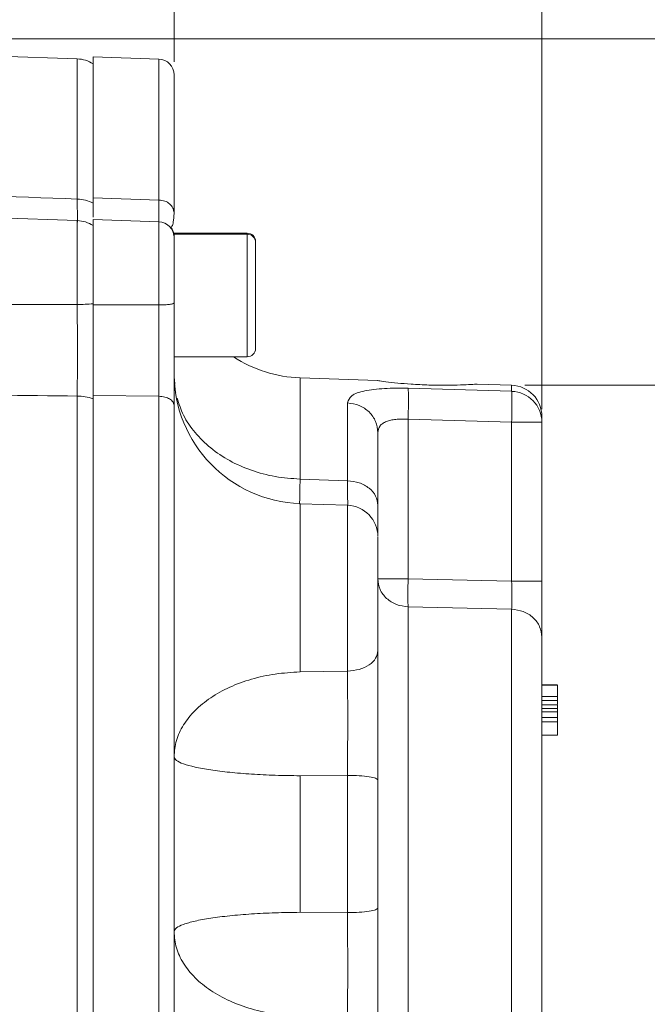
# Model space of a CAD drawing. Header units: inches. Extents: x 0.3 to 33.9, y 0.2 to 21.6.
# Tile 13 of 24: x 25.3 to 27.7, y 8.9 to 12.7. Entities that reach past the tile are written whole.
import ezdxf

# ---------------------------------------------------------------- set-up
doc = ezdxf.new("R2010")
doc.units = ezdxf.units.IN
doc.header["$MEASUREMENT"] = 0
doc.layers.add('SLD-0', color=7, linetype='Continuous', lineweight=15)
doc.styles.add('SLDTEXTSTYLE0', font='TXT', dxfattribs={"width": 0.75})
doc.dimstyles.new('SLDDIMSTYLE0', dxfattribs={"dimtxt": 0.25, "dimasz": 0.13, "dimexe": 0, "dimexo": 0.0625, "dimgap": 0.0625, "dimtad": 0, "dimtih": 1, "dimtoh": 1, "dimrnd": 1e-09, "dimzin": 12, "dimdsep": 46, "dimtxsty": 'SLDTEXTSTYLE0', "dimsah": 1, "dimcen": 0.09, "dimadec": 0, "dimazin": 3, "dimtfac": 1, "dimtofl": 0, "dimtmove": 0, "dimatfit": 3, "dimfxl": 1, "dimfrac": 2, "dimtolj": 1, "dimtzin": 12, "dimarcsym": 0})

# ---------------------------------------------------------------- blocks, each defined once
blk = doc.blocks.new('_D_6')
at = {"layer": 'SLD-0'}
for p, q in [((25.8935, 12.5166), (25.8935, 13.5957)), ((24.2195, 13.5075), (24.1687, 13.5075)), ((24.1687, 13.5075), (24.1687, 13.1106)), ((24.993, 13.5075), (25.0437, 13.5075)), ((25.0437, 13.5075), (25.0437, 13.1106)), ((23.319, 13.4707), (24.0799, 13.4707)), ((25.8935, 13.4707), (25.1326, 13.4707)), ((24.1687, 13.1106), (24.2195, 13.1106)), ((25.0437, 13.1106), (24.993, 13.1106))]:
    blk.add_line(p, q, dxfattribs=at)
for points in [[(23.319, 13.4707), (23.449, 13.4507), (23.449, 13.4907)], [(25.8935, 13.4707), (25.7635, 13.4907), (25.7635, 13.4507)]]:
    blk.add_solid(points, dxfattribs=at)
at = {"layer": 'SLD-0', "char_height": 0.25, "attachment_point": 1, "style": 'SLDTEXTSTYLE0'}
for s, insert in [('2.57', (24.1814, 13.8805, -2.4475)), ('65.4', (24.283, 13.4329, -2.4475))]:
    blk.add_mtext(s, dxfattribs=dict(at, insert=insert))
blk = doc.blocks.new('_D_7')
at = {"layer": 'SLD-0'}
for p, q in [((27.3015, 11.1869), (27.3015, 14.7768)), ((24.8311, 14.6886), (24.7803, 14.6886)), ((24.7803, 14.6886), (24.7803, 14.2917)), ((25.7893, 14.6886), (25.8401, 14.6886)), ((25.8401, 14.6886), (25.8401, 14.2917)), ((23.319, 14.6518), (24.6915, 14.6518)), ((27.3015, 14.6518), (25.9289, 14.6518)), ((24.7803, 14.2917), (24.8311, 14.2917)), ((25.8401, 14.2917), (25.7893, 14.2917))]:
    blk.add_line(p, q, dxfattribs=at)
for points in [[(23.319, 14.6518), (23.449, 14.6318), (23.449, 14.6718)], [(27.3015, 14.6518), (27.1715, 14.6718), (27.1715, 14.6318)]]:
    blk.add_solid(points, dxfattribs=at)
at = {"layer": 'SLD-0', "char_height": 0.25, "attachment_point": 1, "style": 'SLDTEXTSTYLE0'}
for s, insert in [('3.98', (24.8854, 15.0616, -2.4475)), ('101.2', (24.8946, 14.614, -2.4475))]:
    blk.add_mtext(s, dxfattribs=dict(at, insert=insert))
blk = doc.blocks.new('_D_10')
at = {"layer": 'SLD-0'}
for p, q in [((27.2357, 11.2786), (29.0613, 11.2786)), ((28.9363, 11.2786), (28.9363, 8.5626)), ((28.4572, 8.1886), (28.4064, 8.1886)), ((28.4064, 8.1886), (28.4064, 7.7917)), ((29.4154, 8.1886), (29.4662, 8.1886)), ((29.4662, 8.1886), (29.4662, 7.7917)), ((28.4064, 7.7917), (28.4572, 7.7917)), ((29.4662, 7.7917), (29.4154, 7.7917)), ((28.9363, 5.0249), (28.9363, 7.7409)), ((26.866, 5.0249), (29.0613, 5.0249))]:
    blk.add_line(p, q, dxfattribs=at)
for points in [[(28.9363, 11.2786), (28.9163, 11.1486), (28.9563, 11.1486)], [(28.9363, 5.0249), (28.9563, 5.1549), (28.9163, 5.1549)]]:
    blk.add_solid(points, dxfattribs=at)
at = {"layer": 'SLD-0', "char_height": 0.25, "attachment_point": 1, "style": 'SLDTEXTSTYLE0'}
for s, insert in [('6.25', (28.5114, 8.5616, -2.4475)), ('158.8', (28.5206, 8.114, -2.4475))]:
    blk.add_mtext(s, dxfattribs=dict(at, insert=insert))
blk = doc.blocks.new('_D_11')
at = {"layer": 'SLD-0'}
for p, q in [((23.369, 12.6045), (30.951, 12.6045)), ((30.826, 12.6045), (30.826, 9.2256)), ((30.3469, 8.8515), (30.2962, 8.8515)), ((30.2962, 8.8515), (30.2962, 8.4547)), ((31.3051, 8.8515), (31.3559, 8.8515)), ((31.3559, 8.8515), (31.3559, 8.4547)), ((30.2962, 8.4547), (30.3469, 8.4547)), ((31.3559, 8.4547), (31.3051, 8.4547)), ((30.826, 5.0249), (30.826, 8.4039)), ((26.866, 5.0249), (30.951, 5.0249))]:
    blk.add_line(p, q, dxfattribs=at)
for points in [[(30.826, 12.6045), (30.806, 12.4745), (30.846, 12.4745)], [(30.826, 5.0249), (30.846, 5.1549), (30.806, 5.1549)]]:
    blk.add_solid(points, dxfattribs=at)
at = {"layer": 'SLD-0', "char_height": 0.25, "attachment_point": 1, "style": 'SLDTEXTSTYLE0'}
for s, insert in [('7.58', (30.4012, 9.2246, -2.4475)), ('192.5', (30.4104, 8.7769, -2.4475))]:
    blk.add_mtext(s, dxfattribs=dict(at, insert=insert))

msp = doc.modelspace()

# ---------------------------------------------------------------- linework, layer by layer
at = {"color": 7, "linetype": 'Continuous', "lineweight": 15}
for p, q in [((25.5232, 12.5276), (23.319, 12.6045)), ((25.8356, 12.5266), (25.5835, 12.5354)), ((25.5835, 12.5354), (25.5835, 11.9963)), ((25.5232, 11.9086), (23.319, 11.9856)), ((25.8356, 11.9874), (25.5835, 11.9963)), ((25.5835, 11.9963), (25.5835, 11.9758)), ((25.8356, 11.904), (25.5835, 11.9128)), ((25.5835, 11.9128), (25.5835, 11.5858)), ((26.1735, 11.8604), (25.8935, 11.8604)), ((25.8935, 11.8565), (25.8935, 11.8588)), ((26.1735, 11.8565), (25.8935, 11.8565)), ((25.8935, 11.3875), (25.8935, 11.8565)), ((26.2055, 11.4195), (26.2055, 11.8245)), ((25.8356, 11.5857), (25.5835, 11.5858)), ((25.8935, 11.3875), (26.1735, 11.3875)), ((25.8967, 11.2843), (25.8935, 11.3106)), ((26.6723, 11.2965), (26.376, 11.3069)), ((26.7893, 11.2668), (27.1857, 11.2553)), ((27.1857, 11.2786), (27.0543, 11.2832)), ((25.5232, 7.8117), (25.5232, 11.2374)), ((25.8356, 11.2364), (25.5835, 11.239)), ((25.5835, 11.239), (25.5835, 7.8054)), ((25.8356, 11.2364), (25.8356, 7.808)), ((26.5577, 10.9131), (26.5577, 11.2109)), ((27.3015, 11.1369), (27.3015, 11.1587)), ((26.7893, 11.1485), (26.7893, 10.5373)), ((26.7893, 11.1485), (27.1857, 11.1368)), ((27.1857, 10.5288), (27.1857, 11.1368)), ((27.3015, 11.1369), (27.3015, 10.5289)), ((26.376, 10.9195), (26.5577, 10.9131)), ((26.5577, 10.8191), (26.376, 10.8254)), ((26.7893, 10.5373), (27.1857, 10.5288)), ((26.7893, 10.4305), (27.1857, 10.4216)), ((26.376, 10.1815), (26.5577, 10.1847)), ((27.3015, 10.1327), (27.3615, 10.1327)), ((27.3615, 10.1316), (27.3015, 10.1316)), ((27.3015, 10.1311), (27.3615, 10.1311)), ((27.3615, 10.131), (27.3015, 10.131)), ((27.3015, 10.1307), (27.3615, 10.1307)), ((27.3015, 10.1302), (27.3615, 10.1302)), ((27.3015, 10.0876), (27.3615, 10.0876)), ((27.3015, 10.0725), (27.3615, 10.0725)), ((27.3015, 10.0553), (27.3615, 10.0553)), ((27.3015, 10.0553), (27.3615, 10.0553)), ((27.3015, 10.0417), (27.3615, 10.0417)), ((27.3615, 10.0285), (27.3015, 10.0285)), ((27.3615, 10.0065), (27.3015, 10.0065)), ((27.3615, 9.9901), (27.3015, 9.9901)), ((27.3015, 9.9393), (27.3615, 9.9393)), ((26.5577, 9.7855), (26.376, 9.7842)), ((26.376, 9.7842), (26.376, 9.2616)), ((26.5577, 9.2603), (26.5577, 9.7855)), ((26.376, 9.2616), (26.5577, 9.2603))]:
    msp.add_line(p, q, dxfattribs=at)
at = {"color": 8, "linetype": 'Continuous', "lineweight": 15}
for p, q in [((25.5232, 11.9912), (25.5232, 12.5276)), ((25.8356, 12.5266), (25.8356, 11.9874)), ((25.5232, 11.5875), (25.5232, 11.9086)), ((25.8356, 11.904), (25.8356, 11.5857)), ((26.1735, 11.8565), (26.1735, 11.8604)), ((26.1735, 11.3875), (26.1735, 11.8565)), ((26.376, 11.3069), (26.376, 10.9195)), ((27.1857, 11.2553), (27.1857, 11.2786)), ((26.376, 10.8254), (26.376, 10.1815)), ((26.5577, 10.1847), (26.5577, 10.8191)), ((26.7893, 10.4305), (26.7893, 8.5067)), ((27.1857, 10.4216), (27.1857, 8.5205))]:
    msp.add_line(p, q, dxfattribs=at)
at = {"color": 7, "linetype": 'Continuous', "lineweight": 15, "flags": 128}
msp.add_lwpolyline([(25.8997, 11.2494), (25.8994, 11.2516), (25.8951, 11.2883)], dxfattribs=at)
at = {"color": 7, "linetype": 'Continuous', "lineweight": 15}
for centre, radius, start, end in [((25.519, 12.4076), 0.12, 57.4864, 88), ((25.8335, 12.4666), 0.06, 0, 88), ((25.5198, 11.8522), 0.139, 62.7513, 88.6213), ((25.519, 11.7887), 0.12, 57.4864, 88), ((25.8335, 11.844), 0.06, 0, 88), ((25.8335, 11.848), 0.06, 0, 36.9165), ((26.1735, 11.8284), 0.032, 0, 90), ((26.1735, 11.8245), 0.032, 0, 90), ((25.5215, 12.3745), 0.7869, 270.1195, 274.5154), ((26.1735, 11.4195), 0.032, 270, 0), ((26.3935, 11.8066), 0.5, 236.9475, 268), ((26.3935, 11.3251), 0.5, 180, 268), ((27.1815, 11.1587), 0.12, 0, 88), ((25.5207, 11.0481), 0.1893, 70.6431, 89.2618), ((27.1823, 11.1362), 0.1191, 0.3684, 88.3986), ((27.2139, 41.5836), 30.4468, 269.94676, 270.1647), ((26.5535, 10.6992), 0.12, 0, 88)]:
    msp.add_arc(centre, radius, start, end, dxfattribs=at)
for points, knots in [([(25.8935, 12.4666), (25.8935, 12.4634), (25.8935, 12.4571), (25.8935, 12.4075), (25.8935, 12.3303), (25.8935, 12.2246), (25.8935, 12.096), (25.8935, 11.9905), (25.8935, 11.9382)], [0, 0, 0, 0, 0.171594, 0.342271, 0.511803, 0.677326, 0.840122, 1, 1, 1, 1]), ([(23.319, 12.0686), (23.8047, 12.0516), (24.5395, 12.0258), (25.2742, 11.9999), (25.5232, 11.9912)], [0, 0, 0, 0, 0.661168, 1, 1, 1, 1]), ([(25.5835, 11.9963), (25.5835, 11.9796), (25.5835, 11.9488), (25.5835, 11.9263), (25.5835, 11.9218), (25.5835, 11.9217)], [0, 0, 0, 0, 0.535307, 0.991262, 1, 1, 1, 1]), ([(25.8935, 11.9382), (25.8926, 11.9445), (25.8909, 11.9571), (25.8776, 11.9732), (25.8585, 11.9846), (25.8432, 11.9865), (25.8356, 11.9874)], [0, 0, 0, 0, 0.250001, 0.5, 0.750001, 1, 1, 1, 1]), ([(25.8817, 11.8836), (25.8831, 11.8844), (25.8869, 11.8866), (25.8903, 11.9019), (25.8931, 11.9198), (25.8934, 11.9322), (25.8935, 11.9376)], [0, 0, 0, 0, 0.19999, 0.557474, 0.808092, 1, 1, 1, 1]), ([(25.8935, 11.8426), (25.8935, 11.843), (25.8935, 11.844), (25.8935, 11.8335), (25.8935, 11.812), (25.8935, 11.7801), (25.8935, 11.7404), (25.8935, 11.6941), (25.8935, 11.6439), (25.8935, 11.6101), (25.8935, 11.5934)], [0, 0, 0, 0, 0.057744, 0.193866, 0.329989, 0.462578, 0.595166, 0.731289, 0.867412, 1, 1, 1, 1]), ([(23.319, 11.5901), (23.7081, 11.5894), (24.4429, 11.5881), (25.1776, 11.5877), (25.5232, 11.5875)], [0, 0, 0, 0, 0.5296757, 1, 1, 1, 1]), ([(25.5232, 11.2374), (25.5232, 11.2631), (25.5234, 11.3154), (25.5235, 11.4029), (25.5234, 11.495), (25.5232, 11.5563), (25.5232, 11.5875)], [0, 0, 0, 0, 0.2457241, 0.5000017, 0.7457236, 1, 1, 1, 1]), ([(25.5835, 11.59), (25.5835, 11.5613), (25.5835, 11.5031), (25.5835, 11.4163), (25.5835, 11.3319), (25.5835, 11.2694), (25.5835, 11.2358), (25.5835, 11.2267)], [0, 0, 0, 0, 0.225412, 0.457361, 0.682763, 0.914702, 1, 1, 1, 1]), ([(25.5835, 11.5858), (25.5835, 11.5533), (25.5835, 11.4932), (25.5835, 11.4054), (25.5835, 11.32), (25.5835, 11.2673), (25.5835, 11.239)], [0, 0, 0, 0, 0.266854, 0.494132, 0.728007, 1, 1, 1, 1]), ([(25.8935, 11.5934), (25.8926, 11.5924), (25.8909, 11.5904), (25.8776, 11.5879), (25.8585, 11.5861), (25.8432, 11.5858), (25.8356, 11.5857)], [0, 0, 0, 0, 0.249998, 0.5, 0.750001, 1, 1, 1, 1]), ([(25.8356, 11.5857), (25.8356, 11.5579), (25.8357, 11.5082), (25.8357, 11.4419), (25.8357, 11.3872), (25.8357, 11.3441), (25.8357, 11.3031), (25.8356, 11.2686), (25.8356, 11.2459), (25.8356, 11.2364)], [0, 0, 0, 0, 0.227167, 0.405662, 0.543405, 0.681946, 0.778223, 0.906866, 1, 1, 1, 1]), ([(25.8935, 11.5934), (25.8935, 11.5591), (25.8935, 11.4905), (25.8935, 11.3883), (25.8935, 11.2899), (25.8935, 11.2315), (25.8935, 11.2022)], [0, 0, 0, 0, 0.2500054, 0.5000378, 0.7499992, 1, 1, 1, 1]), ([(26.5577, 11.2109), (26.5608, 11.2208), (26.567, 11.2403), (26.6104, 11.2555), (26.6572, 11.263), (26.6981, 11.2663), (26.7426, 11.2677), (26.7738, 11.2671), (26.7893, 11.2668)], [0, 0, 0, 0, 0.257226, 0.510047, 0.635106, 0.757972, 0.879732, 1, 1, 1, 1]), ([(26.7495, 11.2867), (26.7333, 11.2885), (26.7008, 11.2921), (26.6739, 11.296), (26.6728, 11.2962), (26.6723, 11.2963)], [0, 0, 0, 0, 0.35894, 0.717952, 1, 1, 1, 1]), ([(27.0543, 11.2829), (27.0544, 11.2829), (27.0546, 11.2829), (27.0316, 11.2814), (26.9911, 11.2795), (26.9349, 11.2783), (26.8688, 11.2791), (26.8034, 11.2822), (26.7662, 11.2853), (26.7495, 11.2867)], [0, 0, 0, 0, 0.09841, 0.241337, 0.387506, 0.540361, 0.700343, 0.8655, 1, 1, 1, 1]), ([(26.7893, 11.2668), (26.7896, 11.263), (26.7904, 11.2553), (26.7907, 11.2273), (26.7904, 11.1905), (26.7896, 11.1625), (26.7893, 11.1485)], [0, 0, 0, 0, 0.250114, 0.5, 0.749886, 1, 1, 1, 1]), ([(25.5232, 11.2374), (25.1172, 11.2417), (24.3825, 11.2494), (23.6477, 11.2572), (23.319, 11.2607)], [0, 0, 0, 0, 0.55255, 1, 1, 1, 1]), ([(25.8935, 11.2022), (25.8926, 11.2066), (25.8909, 11.2154), (25.8776, 11.2265), (25.8585, 11.2345), (25.8432, 11.2358), (25.8356, 11.2364)], [0, 0, 0, 0, 0.249998, 0.499999, 0.750001, 1, 1, 1, 1]), ([(26.376, 10.9195), (26.3441, 10.9217), (26.2803, 10.9263), (26.1888, 10.951), (26.1049, 10.988), (26.0315, 11.0371), (25.9718, 11.0962), (25.9274, 11.1609), (25.9123, 11.2072), (25.9052, 11.2293)], [0, 0, 0, 0, 0.144754, 0.289508, 0.434262, 0.579016, 0.72377, 0.868524, 1, 1, 1, 1]), ([(27.1857, 11.1368), (27.186, 11.1504), (27.1868, 11.1785), (27.187, 11.2134), (27.1869, 11.2358), (27.1864, 11.2493), (27.1859, 11.2532), (27.1857, 11.2553)], [0, 0, 0, 0, 0.241771, 0.499322, 0.700331, 0.837916, 1, 1, 1, 1]), ([(25.8935, 11.2022), (25.8935, 11.1224), (25.8935, 10.9614), (25.8935, 10.6994), (25.8935, 10.4217), (25.8935, 10.1298), (25.8935, 9.8281), (25.8935, 9.5218), (25.8935, 9.2155), (25.8935, 8.9138), (25.8935, 8.6221), (25.8935, 8.3446), (25.8935, 8.0829), (25.8935, 7.922), (25.8935, 7.8423)], [0, 0, 0, 0, 0.079937, 0.161332, 0.244098, 0.328859, 0.414198, 0.5, 0.585797, 0.671136, 0.755901, 0.838663, 0.920061, 1, 1, 1, 1]), ([(26.5577, 11.2109), (26.573, 11.2088), (26.6036, 11.2045), (26.6417, 11.178), (26.6683, 11.1409), (26.6717, 11.1117), (26.6735, 11.0971)], [0, 0, 0, 0, 0.25, 0.5, 0.75, 1, 1, 1, 1]), ([(26.6735, 11.0971), (26.6749, 11.1062), (26.6771, 11.1197), (26.6914, 11.1327), (26.7053, 11.14), (26.7226, 11.1451), (26.7424, 11.1481), (26.765, 11.1495), (26.7811, 11.1488), (26.7893, 11.1485)], [0, 0, 0, 0, 0.2649375, 0.3922125, 0.5168108, 0.6329755, 0.7516967, 0.8737887, 1, 1, 1, 1]), ([(26.6735, 10.8193), (26.6735, 10.8582), (26.6735, 10.9358), (26.6735, 11.0292), (26.6735, 11.0745), (26.6735, 11.0971)], [0, 0, 0, 0, 0.3332602, 0.6667562, 1, 1, 1, 1]), ([(26.3744, 10.8236), (26.3743, 10.8243), (26.3742, 10.8295), (26.3746, 10.8596), (26.3755, 10.8995), (26.376, 10.9195)], [0, 0, 0, 0, 0.072366, 0.536152, 1, 1, 1, 1]), ([(26.5577, 10.9131), (26.573, 10.9113), (26.6036, 10.9078), (26.6417, 10.886), (26.6683, 10.8554), (26.6717, 10.8314), (26.6735, 10.8193)], [0, 0, 0, 0, 0.25, 0.5, 0.75, 1, 1, 1, 1]), ([(26.6735, 10.8193), (26.6735, 10.7935), (26.6735, 10.7444), (26.6735, 10.7193), (26.6735, 10.7075)], [0, 0, 0, 0, 0.5272563, 1, 1, 1, 1]), ([(26.6735, 10.2629), (26.6735, 10.2845), (26.6735, 10.3287), (26.6735, 10.4101), (26.6735, 10.4928), (26.6735, 10.5688), (26.6735, 10.633), (26.6735, 10.6779), (26.6735, 10.6997), (26.6735, 10.6971), (26.6735, 10.6964)], [0, 0, 0, 0, 0.131859, 0.270236, 0.408614, 0.540472, 0.672331, 0.810709, 0.949086, 1, 1, 1, 1]), ([(26.7893, 10.5373), (26.774, 10.5373), (26.7434, 10.5373), (26.7052, 10.5373), (26.6786, 10.5373), (26.6752, 10.5372), (26.6735, 10.5372)], [0, 0, 0, 0, 0.2500004, 0.4999997, 0.7500002, 1, 1, 1, 1]), ([(26.6735, 10.5372), (26.6752, 10.5235), (26.6786, 10.4962), (26.7052, 10.4614), (26.7434, 10.4365), (26.774, 10.4325), (26.7893, 10.4305)], [0, 0, 0, 0, 0.25, 0.5, 0.75, 1, 1, 1, 1]), ([(26.7893, 10.5373), (26.7891, 10.5263), (26.7887, 10.5044), (26.7885, 10.474), (26.7887, 10.4479), (26.7891, 10.4363), (26.7893, 10.4305)], [0, 0, 0, 0, 0.2500447, 0.4999995, 0.7499553, 1, 1, 1, 1]), ([(27.3015, 10.5289), (27.2997, 10.5289), (27.2963, 10.5289), (27.2697, 10.5289), (27.2316, 10.5288), (27.201, 10.5288), (27.1857, 10.5288)], [0, 0, 0, 0, 0.25, 0.5, 0.75, 1, 1, 1, 1]), ([(27.1857, 10.5288), (27.1859, 10.5145), (27.1863, 10.4904), (27.1864, 10.4597), (27.1862, 10.437), (27.1858, 10.4266), (27.1857, 10.4216)], [0, 0, 0, 0, 0.322494, 0.543184, 0.777778, 1, 1, 1, 1]), ([(27.3015, 10.5289), (27.3015, 10.5068), (27.3015, 10.4626), (27.3015, 10.4016), (27.3015, 10.349), (27.3015, 10.326), (27.3015, 10.3144)], [0, 0, 0, 0, 0.249845, 0.499687, 0.749639, 1, 1, 1, 1]), ([(27.3015, 10.3144), (27.2997, 10.3282), (27.2963, 10.3556), (27.2697, 10.3906), (27.2316, 10.4155), (27.201, 10.4196), (27.1857, 10.4216)], [0, 0, 0, 0, 0.2499997, 0.4999994, 0.7500001, 1, 1, 1, 1]), ([(27.3015, 10.3144), (27.3015, 10.2914), (27.3015, 10.2445), (27.3015, 10.1479), (27.3015, 10.0324), (27.3015, 9.8996), (27.3015, 9.7557), (27.3015, 9.6072), (27.3015, 9.4606), (27.3015, 9.3192), (27.3015, 9.183), (27.3015, 9.0527), (27.3015, 8.932), (27.3015, 8.8271), (27.3015, 8.7429), (27.3015, 8.6832), (27.3015, 8.6469), (27.3015, 8.6426), (27.3015, 8.6405)], [0, 0, 0, 0, 0.059446, 0.121453, 0.185292, 0.250088, 0.314884, 0.378723, 0.440729, 0.500175, 0.559621, 0.621628, 0.685467, 0.750263, 0.815059, 0.878898, 0.940904, 1, 1, 1, 1]), ([(26.5577, 10.1847), (26.573, 10.1862), (26.6036, 10.1891), (26.6417, 10.2073), (26.6683, 10.2328), (26.6717, 10.2528), (26.6735, 10.2629)], [0, 0, 0, 0, 0.25, 0.5, 0.75, 1, 1, 1, 1]), ([(26.6735, 9.7679), (26.6735, 9.8122), (26.6735, 9.9008), (26.6735, 10.0325), (26.6735, 10.157), (26.6735, 10.2276), (26.6735, 10.2629)], [0, 0, 0, 0, 0.250628, 0.501002, 0.750578, 1, 1, 1, 1]), ([(26.376, 10.1815), (26.3441, 10.1796), (26.2803, 10.1759), (26.1889, 10.1553), (26.1049, 10.1247), (26.0316, 10.0839), (25.9715, 10.0349), (25.9272, 9.9794), (25.8988, 9.9193), (25.8952, 9.8778), (25.8935, 9.857)], [0, 0, 0, 0, 0.125, 0.25, 0.375, 0.5, 0.625, 0.75, 0.875, 1, 1, 1, 1]), ([(26.5577, 9.7855), (26.5577, 9.7987), (26.5578, 9.8302), (26.5579, 9.8708), (26.558, 9.9085), (26.5581, 9.9419), (26.5581, 9.9971), (26.5581, 10.0605), (26.5579, 10.1292), (26.5577, 10.1653), (26.5577, 10.1847)], [0, 0, 0, 0, 0.0933247, 0.2222907, 0.2833684, 0.3578624, 0.4575839, 0.6774427, 0.8269252, 1, 1, 1, 1]), ([(27.3615, 10.0876), (27.3615, 10.0887), (27.3615, 10.0933), (27.3615, 10.103), (27.3615, 10.1166), (27.3615, 10.1274), (27.3615, 10.1294), (27.3615, 10.1302)], [0, 0, 0, 0, 0.04482, 0.175114, 0.424425, 0.780644, 1, 1, 1, 1]), ([(27.3615, 10.0876), (27.3615, 10.0862), (27.3615, 10.0829), (27.3615, 10.0783), (27.3615, 10.0748), (27.3615, 10.0729), (27.3615, 10.0726), (27.3615, 10.0725)], [0, 0, 0, 0, 0.191312, 0.46246, 0.755436, 0.899597, 1, 1, 1, 1]), ([(27.3615, 10.0575), (27.3615, 10.0591), (27.3615, 10.0625), (27.3615, 10.0682), (27.3615, 10.0722), (27.3615, 10.0725)], [0, 0, 0, 0, 0.43629, 0.958948, 1, 1, 1, 1]), ([(27.3615, 10.0417), (27.3615, 10.0426), (27.3615, 10.0447), (27.3615, 10.0483), (27.3615, 10.0519), (27.3615, 10.0547), (27.3615, 10.0551), (27.3615, 10.0553)], [0, 0, 0, 0, 0.104069, 0.25608, 0.507447, 0.772478, 1, 1, 1, 1]), ([(27.3615, 10.0285), (27.3615, 10.0286), (27.3615, 10.029), (27.3615, 10.0315), (27.3615, 10.0349), (27.3615, 10.0386), (27.3615, 10.0408), (27.3615, 10.0417)], [0, 0, 0, 0, 0.17705, 0.431904, 0.692916, 0.862698, 1, 1, 1, 1]), ([(27.3615, 10.0065), (27.3615, 10.0066), (27.3615, 10.0106), (27.3615, 10.0175), (27.3615, 10.0249), (27.3615, 10.0289), (27.3615, 10.0294), (27.3615, 10.0295)], [0, 0, 0, 0, 0.008209, 0.316476, 0.635135, 0.85607, 1, 1, 1, 1]), ([(27.3615, 9.9901), (27.3615, 9.9915), (27.3615, 9.9949), (27.3615, 10), (27.3615, 10.0041), (27.3615, 10.0062), (27.3615, 10.0064), (27.3615, 10.0065)], [0, 0, 0, 0, 0.170528, 0.405106, 0.725021, 0.902485, 1, 1, 1, 1]), ([(27.3615, 9.9393), (27.3615, 9.9398), (27.3615, 9.9414), (27.3615, 9.9518), (27.3615, 9.9659), (27.3615, 9.9787), (27.3615, 9.9856), (27.3615, 9.9891), (27.3615, 9.9901)], [0, 0, 0, 0, 0.144908, 0.42914, 0.737487, 0.875606, 0.96337, 1, 1, 1, 1]), ([(25.8935, 9.857), (25.8952, 9.8523), (25.8988, 9.843), (25.9272, 9.8295), (25.9715, 9.8171), (26.0316, 9.8061), (26.1049, 9.7969), (26.1889, 9.7901), (26.2803, 9.7855), (26.3441, 9.7846), (26.376, 9.7842)], [0, 0, 0, 0, 0.125, 0.25, 0.375, 0.5, 0.625, 0.75, 0.875, 1, 1, 1, 1]), ([(26.6735, 9.7679), (26.6717, 9.7701), (26.6683, 9.7746), (26.6417, 9.7804), (26.6036, 9.7845), (26.573, 9.7852), (26.5577, 9.7855)], [0, 0, 0, 0, 0.249999, 0.499999, 0.75, 1, 1, 1, 1]), ([(26.6735, 9.2781), (26.6735, 9.3598), (26.6735, 9.523), (26.6735, 9.6862), (26.6735, 9.7679)], [0, 0, 0, 0, 0.5, 1, 1, 1, 1]), ([(26.5577, 9.2603), (26.573, 9.2606), (26.6036, 9.2613), (26.6417, 9.2655), (26.6683, 9.2713), (26.6717, 9.2758), (26.6735, 9.2781)], [0, 0, 0, 0, 0.25, 0.500001, 0.75, 1, 1, 1, 1]), ([(26.6735, 8.7829), (26.6735, 8.8182), (26.6735, 8.8889), (26.6735, 9.0135), (26.6735, 9.1452), (26.6735, 9.2338), (26.6735, 9.2781)], [0, 0, 0, 0, 0.249422, 0.498998, 0.749373, 1, 1, 1, 1]), ([(26.376, 9.2616), (26.3441, 9.2612), (26.2803, 9.2603), (26.1889, 9.2556), (26.1049, 9.2487), (26.0316, 9.2394), (25.9715, 9.2283), (25.9272, 9.2157), (25.8988, 9.202), (25.8952, 9.1926), (25.8935, 9.1879)], [0, 0, 0, 0, 0.125, 0.25, 0.375, 0.5, 0.625, 0.75, 0.875, 1, 1, 1, 1]), ([(26.5577, 8.8609), (26.5577, 8.8803), (26.5579, 8.9165), (26.5581, 8.9852), (26.5581, 9.0486), (26.5581, 9.1039), (26.558, 9.1373), (26.5579, 9.175), (26.5578, 9.2156), (26.5577, 9.2471), (26.5577, 9.2603)], [0, 0, 0, 0, 0.173075, 0.322557, 0.542416, 0.642138, 0.716632, 0.777709, 0.906675, 1, 1, 1, 1]), ([(25.8935, 9.1879), (25.8952, 9.1671), (25.8988, 9.1257), (25.9272, 9.0657), (25.9715, 9.0103), (26.0316, 8.9614), (26.1049, 8.9208), (26.1889, 8.8902), (26.2803, 8.8697), (26.3441, 8.8659), (26.376, 8.864)], [0, 0, 0, 0, 0.125, 0.25, 0.375, 0.5, 0.625, 0.75, 0.875, 1, 1, 1, 1])]:
    msp.add_open_spline(points, degree=3, knots=knots, dxfattribs=at)
at = {"color": 8, "linetype": 'Continuous', "lineweight": 15}
for points, knots in [([(25.5233, 11.9036), (25.5233, 11.9031), (25.5234, 11.9008), (25.5235, 11.9139), (25.5234, 11.9422), (25.5232, 11.9747), (25.5232, 11.9912)], [0, 0, 0, 0, 0.083995, 0.392794, 0.691203, 1, 1, 1, 1]), ([(25.8356, 11.9874), (25.8356, 11.9811), (25.8356, 11.9661), (25.8357, 11.9477), (25.8357, 11.9301), (25.8357, 11.915), (25.8357, 11.9063), (25.8357, 11.904), (25.8357, 11.9034)], [0, 0, 0, 0, 0.146012, 0.347693, 0.498632, 0.715832, 0.93178, 1, 1, 1, 1]), ([(25.8916, 11.8554), (25.8911, 11.8599), (25.8899, 11.8703), (25.8833, 11.8785), (25.8794, 11.8832)], [0, 0, 0, 0, 0.429552, 1, 1, 1, 1]), ([(26.5581, 10.8196), (26.5581, 10.8264), (26.558, 10.8389), (26.5579, 10.8712), (26.5577, 10.8985), (26.5577, 10.9131)], [0, 0, 0, 0, 0.358622, 0.655856, 1, 1, 1, 1])]:
    msp.add_open_spline(points, degree=3, knots=knots, dxfattribs=at)

# ---------------------------------------------------------------- dimensions: what is measured, and where the dimension line sits
at = {"layer": 'SLD-0'}
for base, p2, picture, middle in [((25.8935, 13.4707), (25.8935, 12.4666), '_D_6', (24.6062, 13.4707)), ((27.3015, 14.6518), (27.3015, 11.1369), '_D_7', (25.3102, 14.6518))]:
    dim = msp.add_linear_dim(base=base, p1=(23.319, 15.9322), p2=p2, dimstyle='SLDDIMSTYLE0', dxfattribs=at)
    dim.commit()
    dim.dimension.update_dxf_attribs({"geometry": picture, "text_midpoint": middle, "dimtype": 160})
for base, p2, picture, middle in [((30.826, 12.6045), (23.319, 12.6045), '_D_11', (30.826, 8.8147)), ((28.9363, 11.2786), (27.1857, 11.2786), '_D_10', (28.9363, 8.1518))]:
    dim = msp.add_linear_dim(base=base, p1=(26.816, 5.0249), p2=p2, angle=90, dimstyle='SLDDIMSTYLE0', dxfattribs=at)
    dim.commit()
    dim.dimension.update_dxf_attribs({"geometry": picture, "text_midpoint": middle, "dimtype": 160})

doc.saveas('drawing.dxf')
